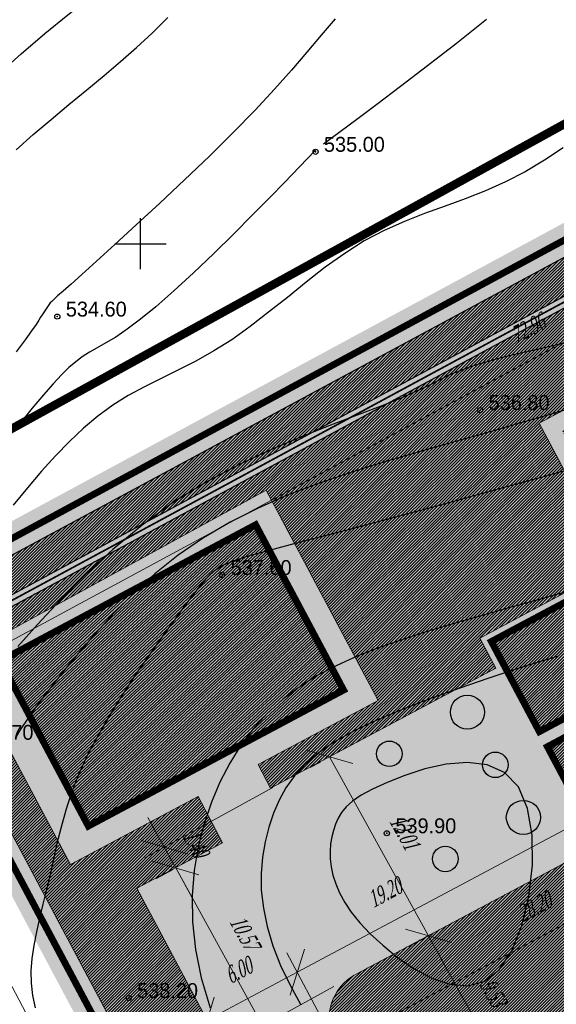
# Model space of a CAD drawing. Extents: x 0 to 361260, y 0 to 4201817.
# Tile 119 of 256: x 360493 to 360524, y 4200305 to 4200363. Entities that reach past the tile are written whole.
import ezdxf

# ---------------------------------------------------------------- set-up
doc = ezdxf.new("R2010")
doc.units = 0
doc.header["$LTSCALE"] = 0.5
doc.header["$MEASUREMENT"] = 0
doc.header["$PDMODE"] = 32
doc.header["$PDSIZE"] = 0.3
doc.linetypes.add('CONTI', pattern=[0])
doc.linetypes.add('STRIH', pattern=[2, 1, -1])
for name, color, linetype in [('(004) Точки рельефа', 7, 'Continuous'), ('0000000000', 7, 'Continuous'), ('GORIZDEFAULT', 32, 'CONTI'), ('PI_TTDEFAULT', 5, 'CONTI'), ('SETKR', 2, 'CONTI'), ('Штрих Стекло', 7, 'Continuous')]:
    doc.layers.add(name, color=color, linetype=linetype)
doc.layers.add('.', color=7, linetype='Continuous', lineweight=15)
doc.styles.add('D-431', font='txt')
doc.styles.add('ESKD1', font='times.ttf', dxfattribs={"width": 0.6, "oblique": 15})
doc.dimstyles.new('GENPLAN', dxfattribs={"dimtxt": 1, "dimasz": 4, "dimexe": 1.3, "dimexo": 1.5, "dimgap": 1.2, "dimtad": 1, "dimzin": 0, "dimdsep": 46, "dimtxsty": 'ESKD1', "dimblk1": 'OBLIQUE', "dimblk2": 'OBLIQUE', "dimtsz": 1, "dimcen": -2, "dimadec": 0, "dimazin": 0, "dimtfac": 0.75, "dimtix": 1, "dimtmove": 0, "dimatfit": 3, "dimfxl": 1, "dimtvp": 1.2, "dimlwd": 0, "dimlwe": 0, "dimarcsym": 0})
pattern_1 = [(85.22837594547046, (8575768.79046306, 421520.720653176), (-0.1245667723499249, 0.01039803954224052), [])]

# ---------------------------------------------------------------- blocks, each defined once
blk = doc.blocks.new('BL_333')
at = {"color": 0}
for p, q in [((0, -1.5), (0, 1.5)), ((-1.5, 0), (1.5, 0))]:
    blk.add_line(p, q, dxfattribs=at)
blk = doc.blocks.new('*D312')
at = {"layer": '0000000000', "color": 0, "linetype": 'Continuous', "lineweight": 0, "transparency": 16777216}
for p, q in [((8604575.807465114, 479945.1760255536), (8604574.662247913, 479947.7622346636)), ((8604548.950507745, 479878.4062145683), (8604575.234856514, 479946.4691301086)), ((8604574.708750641, 479946.6723002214), (8604576.447570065, 479946.0008077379)), ((8604549.523116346, 479877.1131100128), (8604548.377899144, 479879.6993191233)), ((8604548.424401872, 479878.6093846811), (8604550.163221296, 479877.9378921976))]:
    blk.add_line(p, q, dxfattribs=at)
at = {"layer": 'Defpoints', "color": 0, "linetype": 'Continuous', "transparency": 16777216}
for p in [(8604573.309465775, 479947.2126721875, -658.540806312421), (8604575.234856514, 479946.4691301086), (8604547.025117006, 479879.1497566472, 313.4299999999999)]:
    blk.add_point(p, dxfattribs=at)
at = {"layer": '0000000000', "color": 0, "linetype": 'Continuous', "lineweight": 0, "transparency": 16777216, "insert": (8604560.514660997, 479913.0984014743), "char_height": 1, "attachment_point": 5, "rotation": 68.88457407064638, "style": 'ESKD1'}
blk.add_mtext('72.96', dxfattribs=at)
blk = doc.blocks.new('_Oblique')
at = {"color": 0, "linetype": 'ByBlock', "lineweight": -2}
blk.add_line((-0.5, -0.5), (0.5, 0.5), dxfattribs=at)
blk = doc.blocks.new('*D313')
at = {"layer": '0000000000', "color": 0, "linetype": 'Continuous', "lineweight": 0, "transparency": 16777216}
for p, q in [((8604560.248469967, 479919.758782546), (8604558.380786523, 479920.4741555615)), ((8604560.49952745, 479920.414239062), (8604559.783477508, 479918.5447883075)), ((8604558.956941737, 479919.1826273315), (8604561.539998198, 479920.3349377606)), ((8604560.248469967, 479919.758782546), (8604562.396176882, 479918.9361530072)), ((8604561.104648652, 479918.3599977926), (8604563.68770511, 479919.5123082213)), ((8604562.647234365, 479919.5916095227), (8604561.931184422, 479917.7221587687)), ((8604562.396176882, 479918.9361530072), (8604564.263860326, 479918.2207799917))]:
    blk.add_line(p, q, dxfattribs=at)
at = {"layer": 'Defpoints', "color": 0, "linetype": 'Continuous', "transparency": 16777216}
for p in [(8604561.036057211, 479921.8150016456), (8604563.183764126, 479920.9923721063), (8604562.396176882, 479918.9361530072)]:
    blk.add_point(p, dxfattribs=at)
at = {"layer": '0000000000', "color": 0, "linetype": 'Continuous', "lineweight": 0, "transparency": 16777216, "insert": (8604561.934000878, 479920.9444246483), "char_height": 1, "attachment_point": 5, "rotation": 339.041815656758, "style": 'ESKD1'}
blk.add_mtext('2.0', dxfattribs=at)
blk = doc.blocks.new('*D318')
at = {"layer": '0000000000', "color": 0, "linetype": 'Continuous', "lineweight": 0, "transparency": 16777216}
for p, q in [((8604543.092750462, 479873.7089564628), (8604541.92313279, 479870.729254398)), ((8604541.101893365, 479871.3738983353), (8604543.694379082, 479872.5048350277)), ((8604542.398136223, 479871.9393666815), (8604591.052020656, 479852.8413354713)), ((8604591.746634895, 479854.6109252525), (8604590.577017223, 479851.6312231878)), ((8604589.755777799, 479852.275867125), (8604592.348263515, 479853.406803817))]:
    blk.add_line(p, q, dxfattribs=at)
at = {"layer": 'Defpoints', "color": 0, "linetype": 'Continuous', "transparency": 16777216}
for p in [(8604543.640831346, 479875.1052398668, 313.43), (8604592.294715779, 479856.0072086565, 313.43), (8604591.052020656, 479852.8413354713)]:
    blk.add_point(p, dxfattribs=at)
at = {"layer": '0000000000', "color": 0, "linetype": 'Continuous', "lineweight": 0, "transparency": 16777216, "insert": (8604567.349924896, 479863.9822014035), "char_height": 1, "attachment_point": 5, "rotation": 338.5685829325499, "style": 'ESKD1'}
blk.add_mtext('52.27', dxfattribs=at)
blk = doc.blocks.new('*D319')
at = {"layer": '0000000000', "color": 0, "linetype": 'Continuous', "lineweight": 0, "transparency": 16777216}
for p, q in [((8604577.969821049, 479881.6028602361), (8604580.544416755, 479882.7739524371)), ((8604588.176593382, 479878.8462929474), (8604579.257118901, 479882.1884063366)), ((8604579.248032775, 479882.1641571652), (8604578.800980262, 479880.9710577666)), ((8604586.889295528, 479878.2607468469), (8604589.463891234, 479879.4318390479)), ((8604587.979485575, 479878.3202491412), (8604587.720454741, 479877.6289443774))]:
    blk.add_line(p, q, dxfattribs=at)
at = {"layer": 'Defpoints', "color": 0, "linetype": 'Continuous', "transparency": 16777216}
for p in [(8604579.77434659, 479883.5687901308, -658.540806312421), (8604579.257118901, 479882.1884063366), (8604588.50579939, 479879.7248821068, -658.540806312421)]:
    blk.add_point(p, dxfattribs=at)
at = {"layer": '0000000000', "color": 0, "linetype": 'Continuous', "lineweight": 0, "transparency": 16777216, "insert": (8604584.316886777, 479882.1187189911), "char_height": 1, "attachment_point": 5, "rotation": 339.4591030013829, "style": 'ESKD1'}
blk.add_mtext('9.53', dxfattribs=at)
blk = doc.blocks.new('*D320')
at = {"layer": '0000000000', "color": 0, "linetype": 'Continuous', "lineweight": 0, "transparency": 16777216}
for p, q in [((8604566.72267372, 479885.8171490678), (8604569.297269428, 479886.9882412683)), ((8604579.257118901, 479882.1884063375), (8604568.009971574, 479886.4026951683)), ((8604567.793332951, 479885.8245272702), (8604567.553832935, 479885.1853465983)), ((8604577.969821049, 479881.602860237), (8604580.544416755, 479882.773952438)), ((8604579.248032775, 479882.1641571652), (8604578.800980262, 479880.9710577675))]:
    blk.add_line(p, q, dxfattribs=at)
at = {"layer": 'Defpoints', "color": 0, "linetype": 'Continuous', "transparency": 16777216}
for p in [(8604568.319646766, 479887.2291602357, -658.540806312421), (8604568.009971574, 479886.4026951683), (8604579.77434659, 479883.5687901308, -658.540806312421)]:
    blk.add_point(p, dxfattribs=at)
at = {"layer": '0000000000', "color": 0, "linetype": 'Continuous', "lineweight": 0, "transparency": 16777216, "insert": (8604574.233575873, 479885.8969201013), "char_height": 1, "attachment_point": 5, "rotation": 339.4591030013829, "style": 'ESKD1'}
blk.add_mtext('12.01', dxfattribs=at)
blk = doc.blocks.new('*D325')
at = {"layer": '0000000000', "color": 0, "linetype": 'Continuous', "lineweight": 0, "transparency": 16777216}
for p, q in [((8604576.947710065, 479876.3136159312), (8604574.80511352, 479870.6249253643)), ((8604573.97503126, 479871.2581421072), (8604576.55161722, 479872.4248489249)), ((8604575.26332424, 479871.8414955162), (8604595.40366209, 479864.2558098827)), ((8604597.088047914, 479868.7279302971), (8604594.945451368, 479863.0392397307)), ((8604594.11536911, 479863.672456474), (8604596.691955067, 479864.8391632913))]:
    blk.add_line(p, q, dxfattribs=at)
at = {"layer": 'Defpoints', "color": 0, "linetype": 'Continuous', "transparency": 16777216}
for p in [(8604577.476414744, 479877.7173507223, -658.540806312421), (8604597.616752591, 479870.1316650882, 313.43), (8604595.40366209, 479864.2558098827)]:
    blk.add_point(p, dxfattribs=at)
at = {"layer": '0000000000', "color": 0, "linetype": 'Continuous', "lineweight": 0, "transparency": 16777216, "insert": (8604583.525179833, 479870.5571068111), "char_height": 1, "attachment_point": 5, "rotation": 339.3615471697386, "style": 'ESKD1'}
blk.add_mtext('21.52', dxfattribs=at)
blk = doc.blocks.new('*D327')
at = {"layer": '0000000000', "color": 0, "linetype": 'Continuous', "lineweight": 0, "transparency": 16777216}
for p, q in [((8604585.724364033, 479878.1223849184), (8604592.052059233, 479875.6221243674)), ((8604591.405567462, 479874.8023387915), (8604590.280472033, 479877.3973648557)), ((8604590.843019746, 479876.0998518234), (8604588.491339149, 479870.1481849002)), ((8604581.43665498, 479872.9357004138), (8604589.700378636, 479869.6704574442)), ((8604589.053886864, 479868.8506718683), (8604587.928791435, 479871.445697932))]:
    blk.add_line(p, q, dxfattribs=at)
at = {"layer": 'Defpoints', "color": 0, "linetype": 'Continuous', "transparency": 16777216}
for p in [(8604584.329318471, 479878.6736089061, -658.540806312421), (8604580.04160942, 479873.4869244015, -658.540806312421), (8604588.491339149, 479870.1481849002)]:
    blk.add_point(p, dxfattribs=at)
at = {"layer": '0000000000', "color": 0, "linetype": 'Continuous', "lineweight": 0, "transparency": 16777216, "insert": (8604587.823002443, 479873.1102846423), "char_height": 1, "attachment_point": 5, "rotation": 68.43955015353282, "style": 'ESKD1'}
blk.add_mtext('6.40', dxfattribs=at)
blk = doc.blocks.new('*D329')
at = {"layer": '0000000000', "color": 0, "linetype": 'Continuous', "lineweight": 0, "transparency": 16777216}
for p, q in [((8604590.194391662, 479898.7226459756), (8604589.063867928, 479901.3153118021)), ((8604588.953714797, 479900.2842226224), (8604588.419093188, 479900.494175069)), ((8604579.320828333, 479873.7699839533), (8604589.629129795, 479900.0189788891)), ((8604579.8860902, 479872.4736510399), (8604578.755566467, 479875.0663168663)), ((8604578.645413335, 479874.0352276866), (8604578.110791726, 479874.2451801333))]:
    blk.add_line(p, q, dxfattribs=at)
at = {"layer": 'Defpoints', "color": 0, "linetype": 'Continuous', "transparency": 16777216}
for p in [(8604589.629129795, 479900.0189788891), (8604590.349910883, 479899.7359193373, -658.540806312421), (8604580.041609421, 479873.4869244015, -658.540806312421)]:
    blk.add_point(p, dxfattribs=at)
at = {"layer": '0000000000', "color": 0, "linetype": 'Continuous', "lineweight": 0, "transparency": 16777216, "insert": (8604582.883228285, 479887.5195814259), "char_height": 1, "attachment_point": 5, "rotation": 68.55945657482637, "style": 'ESKD1'}
blk.add_mtext('28.20', dxfattribs=at)
blk = doc.blocks.new('*D337')
at = {"layer": '0000000000', "color": 0, "linetype": 'Continuous', "lineweight": 0, "transparency": 16777216}
for p, q in [((8604564.082978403, 479874.9838990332), (8604566.659564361, 479876.1506058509)), ((8604576.947710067, 479876.3136159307), (8604574.805113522, 479870.6249253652)), ((8604565.308411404, 479875.400356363), (8604564.913060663, 479874.3506822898)), ((8604575.263324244, 479871.8414955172), (8604565.371271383, 479875.5672524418)), ((8604573.975031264, 479871.2581421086), (8604576.551617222, 479872.4248489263))]:
    blk.add_line(p, q, dxfattribs=at)
at = {"layer": 'Defpoints', "color": 0, "linetype": 'Continuous', "transparency": 16777216}
for p in [(8604577.476414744, 479877.7173507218, -658.540806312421), (8604565.837116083, 479876.8040911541, -658.540806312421), (8604565.371271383, 479875.5672524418)]:
    blk.add_point(p, dxfattribs=at)
at = {"layer": '0000000000', "color": 0, "linetype": 'Continuous', "lineweight": 0, "transparency": 16777216, "insert": (8604570.920054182, 479875.3047193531), "char_height": 1, "attachment_point": 5, "rotation": 339.3615471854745, "style": 'ESKD1'}
blk.add_mtext('10.57', dxfattribs=at)
blk = doc.blocks.new('*D338')
at = {"layer": '0000000000', "color": 0, "linetype": 'Continuous', "lineweight": 0, "transparency": 16777216}
for p, q in [((8604566.632631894, 479882.8759115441), (8604563.606959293, 479874.8426141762)), ((8604564.065170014, 479876.0591843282), (8604562.193523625, 479876.7641238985)), ((8604562.776877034, 479875.4758309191), (8604565.353462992, 479876.6425377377)), ((8604565.371271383, 479875.5672524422), (8604564.065170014, 479876.0591843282)), ((8604564.082978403, 479874.9838990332), (8604566.659564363, 479876.1506058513)), ((8604565.308411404, 479875.400356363), (8604564.913060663, 479874.3506822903)), ((8604565.371271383, 479875.5672524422), (8604567.242917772, 479874.862312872))]:
    blk.add_line(p, q, dxfattribs=at)
at = {"layer": 'Defpoints', "color": 0, "linetype": 'Continuous', "transparency": 16777216}
for p in [(8604567.161336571, 479884.2796463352, -658.540806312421), (8604565.837116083, 479876.8040911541, -658.540806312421), (8604564.065170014, 479876.0591843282)]:
    blk.add_point(p, dxfattribs=at)
at = {"layer": '0000000000', "color": 0, "linetype": 'Continuous', "lineweight": 0, "transparency": 16777216, "insert": (8604565.320977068, 479877.4135637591), "char_height": 1, "attachment_point": 5, "rotation": 339.3615471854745, "style": 'ESKD1'}
blk.add_mtext('1.40', dxfattribs=at)
blk = doc.blocks.new('*D339')
at = {"layer": '0000000000', "color": 0, "linetype": 'Continuous', "lineweight": 0, "transparency": 16777216}
for p, q in [((8604575.347952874, 479874.2558330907), (8604574.217429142, 479876.8484989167)), ((8604578.645413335, 479874.0352276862), (8604573.572654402, 479876.0273621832)), ((8604574.782691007, 479875.5521660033), (8604572.589477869, 479869.9673816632)), ((8604573.154739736, 479868.6710487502), (8604572.024216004, 479871.2637145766)), ((8604576.452200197, 479868.4504433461), (8604571.379441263, 479870.4425778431))]:
    blk.add_line(p, q, dxfattribs=at)
at = {"layer": 'Defpoints', "color": 0, "linetype": 'Continuous', "transparency": 16777216}
for p in [(8604580.041609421, 479873.4869244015, -658.540806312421), (8604572.589477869, 479869.9673816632), (8604577.848396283, 479867.9021400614, -658.540806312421)]:
    blk.add_point(p, dxfattribs=at)
at = {"layer": '0000000000', "color": 0, "linetype": 'Continuous', "lineweight": 0, "transparency": 16777216, "insert": (8604572.09433366, 479873.3848738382), "char_height": 1, "attachment_point": 5, "rotation": 68.55945657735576, "style": 'ESKD1'}
blk.add_mtext('6.00', dxfattribs=at)
blk = doc.blocks.new('*D340')
at = {"layer": '0000000000', "color": 0, "linetype": 'Continuous', "lineweight": 0, "transparency": 16777216}
for p, q in [((8604582.366434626, 479892.1276515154), (8604581.235910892, 479894.7203173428)), ((8604580.404976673, 479893.972287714), (8604580.591136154, 479893.8991806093)), ((8604574.782690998, 479875.5521660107), (8604581.80117276, 479893.4239844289)), ((8604575.347952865, 479874.2558330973), (8604574.217429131, 479876.8484989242)), ((8604578.645413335, 479874.0352276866), (8604573.57265439, 479876.0273621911))]:
    blk.add_line(p, q, dxfattribs=at)
at = {"layer": 'Defpoints', "color": 0, "linetype": 'Continuous', "transparency": 16777216}
for p in [(8604581.80117276, 479893.4239844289, -658.540806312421), (8604581.80117276, 479893.4239844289), (8604580.04160942, 479873.486924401, -658.540806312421)]:
    blk.add_point(p, dxfattribs=at)
at = {"layer": '0000000000', "color": 0, "linetype": 'Continuous', "lineweight": 0, "transparency": 16777216, "insert": (8604575.64994814, 479882.4388685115), "char_height": 1, "attachment_point": 5, "rotation": 68.55945654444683, "style": 'ESKD1'}
blk.add_mtext('19.20', dxfattribs=at)
blk = doc.blocks.new('купкупкукуу')
at = {"layer": '.', "linetype": 'CONTI', "lineweight": 30}
h = blk.add_hatch(dxfattribs=at)
h.set_pattern_fill('ANSI31', color=72, angle=40.22837594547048)
h.set_pattern_definition(pattern_1)
h.paths.add_polyline_path([(8604572.92001305, 479947.0369500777), (8604571.180780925, 479948.0849667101), (8604561.144011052, 479922.094906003), (8604563.01170153, 479921.3795302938)])
h.paths.add_polyline_path([(8604571.400234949, 479948.6532395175), (8604573.139467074, 479947.6052228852), (8604593.347150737, 479939.4188764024), (8604594.062654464, 479941.2869011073), (8604572.00614241, 479950.2222275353)])
h.paths.add_polyline_path([(8604544.8475506, 479880.0030847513), (8604546.74526003, 479879.2578310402), (8604562.79555193, 479920.8198142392), (8604560.927861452, 479921.5351899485)])
h.paths.add_polyline_path([(8604602.402964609, 479885.1334964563), (8604598.099323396, 479873.6876041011), (8604593.313708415, 479875.420435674), (8604597.682307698, 479886.9259167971)])
h.paths.add_polyline_path([(8604545.790681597, 479875.1204455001), (8604546.594859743, 479877.1681997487), (8604560.5347018, 479871.6938532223), (8604563.641753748, 479879.6056310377), (8604566.49697463, 479878.4843508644), (8604564.41322244, 479873.1782972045), (8604593.581893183, 479861.7234033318), (8604591.754415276, 479857.0699249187)])
edge = h.paths.add_edge_path()
edge.add_arc((8604580.268806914, 479876.6207441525), 2.999999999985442, 158.5594565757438, 248.5594565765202, ccw=False)
edge.add_line((8604577.476414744, 479877.7173507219), (8604597.050441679, 479927.5605315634))
edge.add_line((8604597.050441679, 479927.5605315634), (8604602.687761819, 479925.2767935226))
edge.add_arc((8604601.561350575, 479922.496290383), 3.000000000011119, -20.791630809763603, 67.94660968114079, ccw=False)
edge.add_line((8604604.365983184, 479921.4313791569), (8604604.203674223, 479921.1540685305))
edge.add_line((8604604.203674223, 479921.1540685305), (8604597.688092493, 479923.7128171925))
edge.add_line((8604597.688092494, 479923.7128171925), (8604594.032737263, 479914.4048432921))
edge.add_line((8604594.032737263, 479914.4048432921), (8604600.548318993, 479911.8460946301))
edge.add_line((8604600.548318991, 479911.8460946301), (8604597.624034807, 479904.3997155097))
edge.add_line((8604597.624034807, 479904.3997155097), (8604591.108453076, 479906.9584641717))
edge.add_line((8604591.108453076, 479906.9584641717), (8604588.549704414, 479900.4428824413))
edge.add_line((8604588.549704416, 479900.4428824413), (8604595.065286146, 479897.8841337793))
edge.add_line((8604595.065286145, 479897.8841337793), (8604586.451822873, 479874.2432036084))
edge.add_arc((8604583.642556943, 479875.2958312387), 2.999999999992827, 248.5594565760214, 339.45910299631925, ccw=False)
edge.add_line((8604582.545950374, 479872.5034390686), (8604579.172200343, 479873.8283519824))
h.paths.add_polyline_path([(8604600.167100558, 479893.4700595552), (8604612.452796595, 479925.7988055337), (8604616.289718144, 479924.2447122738), (8604617.922757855, 479928.2765457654), (8604612.500636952, 479930.4727026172), (8604611.576537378, 479928.1911808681), (8604578.40293397, 479941.6301586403), (8604568.486684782, 479916.3794831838), (8604567.555887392, 479916.7450187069), (8604564.631603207, 479909.2986395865), (8604572.077982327, 479906.3743554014), (8604573.474178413, 479905.8260521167), (8604570.184358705, 479897.4488756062), (8604572.045953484, 479896.71780456), (8604566.562920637, 479882.7558437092), (8604565.10389584, 479883.3288205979), (8604568.028180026, 479890.7751997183), (8604554.997016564, 479895.8926970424), (8604548.42440187, 479878.6093846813), (8604547.304973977, 479879.0416822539), (8604573.479464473, 479946.8201214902), (8604597.864741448, 479936.9413877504), (8604598.090023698, 479937.4974883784), (8604593.903352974, 479939.1935529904), (8604594.618856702, 479941.0615776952), (8604619.641049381, 479930.9248226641), (8604616.85754988, 479923.5295685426), (8604604.841488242, 479891.6952075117)])
h = blk.add_hatch(dxfattribs=at)
h.set_pattern_fill('ANSI31', color=4, angle=40.22837594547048)
h.set_pattern_definition(pattern_1)
h.paths.add_polyline_path([(8604570.83252516, 479897.7315065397), (8604575.218951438, 479908.9010752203), (8604580.80373578, 479906.7078620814), (8604576.4173095, 479895.5382934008)])
h.paths.add_polyline_path([(8604575.584486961, 479909.8318726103), (8604579.970913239, 479921.0014412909), (8604585.555697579, 479918.808228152), (8604581.169271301, 479907.6386594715)])
h.paths.add_polyline_path([(8604580.336448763, 479921.932238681), (8604581.798590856, 479925.6554282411), (8604587.383375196, 479923.4622151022), (8604585.921233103, 479919.739025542)])
h.paths.add_polyline_path([(8604586.852030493, 479919.3734900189), (8604588.314172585, 479923.0966795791), (8604593.898956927, 479920.9034664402), (8604592.436814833, 479917.18027688)])
h.paths.add_polyline_path([(8604582.100068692, 479907.2731239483), (8604586.48649497, 479918.4426926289), (8604592.07127931, 479916.24947949), (8604587.684853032, 479905.0799108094)])
h.paths.add_polyline_path([(8604577.34810689, 479895.1727578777), (8604581.734533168, 479906.3423265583), (8604587.319317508, 479904.1491134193), (8604582.932891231, 479892.9795447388)])
h.paths.add_polyline_path([(8604602.20872998, 479886.1699397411), (8604604.19656427, 479891.4052539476), (8604601.391931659, 479892.4701651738), (8604599.40409737, 479887.2348509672)])
at = {"layer": '.', "linetype": 'Continuous', "lineweight": 30, "ltscale": 3}
h = blk.add_hatch(dxfattribs=at)
h.set_pattern_fill('ANSI31', color=30, angle=398.2283759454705)
h.set_pattern_definition([(83.22837594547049, (8575768.79046306, 421520.720653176), (-0.1241280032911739, 0.01473902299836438), [])])
h.paths.add_polyline_path([(8604565.92793612, 479909.8639014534), (8604568.121149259, 479915.4486857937), (8604573.705933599, 479913.2554726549), (8604571.51272046, 479907.6706883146)])
h.paths.add_polyline_path([(8604566.083680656, 479889.927306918), (8604559.867702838, 479874.0989795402), (8604549.637235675, 479878.1410158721), (8604555.84303544, 479893.9434259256)])
h.paths.add_polyline_path([(8604543.158474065, 479877.9805366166), (8604542.244635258, 479875.6535431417), (8604543.640831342, 479875.1052398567), (8604544.55467015, 479877.4322333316)])
h.paths.add_polyline_path([(8604593.45904505, 479868.1691120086), (8604596.453627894, 479867.0410722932), (8604598.498199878, 479872.4687536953), (8604595.503617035, 479873.5967934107)])
h.paths.add_polyline_path([(8604594.680903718, 479914.6874742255), (8604597.970723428, 479923.0646507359), (8604603.555507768, 479920.8714375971), (8604600.265688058, 479912.4942610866)])
h.paths.add_polyline_path([(8604591.39108401, 479906.3102977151), (8604589.197870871, 479900.7255133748), (8604594.782655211, 479898.5323002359), (8604596.97586835, 479904.1170845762)])
at = {"linetype": 'CONTI', "lineweight": 30, "const_width": 0.4}
for points, elevation in [([(8604543.1480335, 479877.9928789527), (8604571.49614631, 479951.3998796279), (8604620.699882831, 479931.4669253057)], -657.5548063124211), ([(8604594.340045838, 479861.4256675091), (8604592.294715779, 479856.0072086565), (8604543.640831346, 479875.1052398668)], 314.4159999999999)]:
    blk.add_lwpolyline(points, dxfattribs=dict(at, elevation=elevation))
at = {"color": 4, "linetype": 'STRIH', "lineweight": 30, "const_width": 0.1, "elevation": -657.5548063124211}
blk.add_lwpolyline([(8604547.025117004, 479879.1497566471), (8604573.309465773, 479947.2126721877), (8604597.970442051, 479937.2222497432)], dxfattribs=at)
at = {"linetype": 'CONTI', "lineweight": 30}
for points, elevation in [([(8604545.502478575, 479874.374148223), (8604573.479464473, 479946.8201214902), (8604597.864741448, 479936.9413877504)], -657.5548063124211), ([(8604560.927861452, 479921.5351899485), (8604544.8475506, 479880.0030847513), (8604546.74526003, 479879.2578310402)], 314.4159999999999), ([(8604546.74526003, 479879.2578310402), (8604562.79555193, 479920.8198142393), (8604560.927861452, 479921.5351899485)], 314.4159999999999)]:
    blk.add_lwpolyline(points, dxfattribs=dict(at, elevation=elevation))
at = {"linetype": 'CONTI', "lineweight": 30, "const_width": 0.4, "elevation": -657.5548063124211}
for points in [[(8604570.83252516, 479897.7315065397), (8604575.218951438, 479908.9010752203), (8604580.80373578, 479906.7078620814), (8604576.4173095, 479895.5382934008)], [(8604577.34810689, 479895.1727578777), (8604581.734533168, 479906.3423265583), (8604587.319317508, 479904.1491134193), (8604582.932891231, 479892.9795447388)], [(8604566.081806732, 479889.922535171), (8604559.867702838, 479874.0989795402), (8604549.628931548, 479878.1198702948), (8604555.84303544, 479893.9434259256)]]:
    blk.add_lwpolyline(points, close=True, dxfattribs=at)
at = {"linetype": 'CONTI', "lineweight": 30}
for centre, radius in [((8604572.455788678, 479893.6578380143, -657.5548063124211), 1), ((8604575.711352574, 479892.3727929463, -657.5548063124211), 0.75), ((8604578.971370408, 479891.0990893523, -657.5548063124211), 1), ((8604570.557230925, 479888.823362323, -657.5548063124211), 0.75), ((8604577.072812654, 479886.264613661, -657.5548063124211), 0.75)]:
    blk.add_circle(centre, radius, dxfattribs=at)
at = {"layer": '0000000000', "linetype": 'Continuous', "lineweight": 0, "elevation": -657.5548063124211}
for points in [[(8604600.167100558, 479893.4700595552), (8604612.452796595, 479925.7988055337), (8604616.289718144, 479924.2447122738), (8604617.922757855, 479928.2765457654), (8604612.500636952, 479930.4727026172), (8604611.576537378, 479928.1911808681), (8604578.40293397, 479941.6301586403), (8604568.486684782, 479916.3794831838), (8604567.555887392, 479916.7450187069), (8604564.631603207, 479909.2986395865), (8604572.077982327, 479906.3743554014), (8604573.474178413, 479905.8260521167), (8604570.184358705, 479897.4488756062), (8604572.045953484, 479896.71780456), (8604566.562920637, 479882.7558437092), (8604565.10389584, 479883.3288205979), (8604568.028180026, 479890.7751997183), (8604554.997016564, 479895.8926970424), (8604548.42440187, 479878.6093846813)], [(8604547.304973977, 479879.0416822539), (8604573.479464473, 479946.8201214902), (8604597.864741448, 479936.9413877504), (8604598.090023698, 479937.4974883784), (8604593.903352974, 479939.1935529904), (8604594.618856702, 479941.0615776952), (8604619.641049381, 479930.9248226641), (8604616.85754988, 479923.5295685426), (8604604.841488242, 479891.6952075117)]]:
    blk.add_lwpolyline(points, dxfattribs=at)
blk.add_lwpolyline([(8604579.172200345, 479873.8283519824, -0.4142135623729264), (8604577.476414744, 479877.7173507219), (8604597.050441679, 479927.5605315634), (8604602.687761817, 479925.2767935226, -0.4077781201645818), (8604604.365983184, 479921.4313791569), (8604604.203674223, 479921.1540685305), (8604597.688092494, 479923.7128171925), (8604594.032737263, 479914.4048432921), (8604600.548318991, 479911.8460946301), (8604597.624034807, 479904.3997155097), (8604591.108453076, 479906.9584641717), (8604588.549704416, 479900.4428824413), (8604595.065286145, 479897.8841337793), (8604586.451822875, 479874.2432036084, -0.4188200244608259), (8604582.545950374, 479872.5034390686)], format="xyb", close=True, dxfattribs=at)
for points in [[(8604566.083680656, 479889.927306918), (8604559.869576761, 479874.1037512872), (8604549.630805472, 479878.1246420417), (8604555.844909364, 479893.9481976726)], [(8604545.790681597, 479875.1204455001), (8604546.594859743, 479877.1681997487), (8604560.5347018, 479871.6938532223), (8604563.641753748, 479879.6056310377), (8604566.49697463, 479878.4843508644), (8604564.41322244, 479873.1782972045), (8604593.581893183, 479861.7234033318), (8604591.754415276, 479857.0699249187)]]:
    blk.add_lwpolyline(points, close=True, dxfattribs=at)
at = {"layer": '0000000000', "color": 5, "linetype": 'Continuous', "lineweight": 0}
dim = blk.add_linear_dim(base=(8604575.234856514, 479946.4691301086, 0.9859999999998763), p1=(8604547.025117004, 479879.1497566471, 314.4159999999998), p2=(8604573.309465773, 479947.2126721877, -657.5548063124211), angle=68.88457407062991, dimstyle='GENPLAN', dxfattribs=at)
dim.commit()
dim.dimension.update_dxf_attribs({"geometry": '*D312', "text_midpoint": (8604562.109933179, 479912.4823436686, 0.9859999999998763), "dimtype": 129})
dim = blk.add_aligned_dim(p1=(8604561.036057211, 479921.8150016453, 0.9859999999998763), p2=(8604563.183764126, 479920.9923721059, 0.9859999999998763), distance=-2.2018925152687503, text='2.0', dimstyle='GENPLAN', dxfattribs=at)
dim.commit()
dim.dimension.update_dxf_attribs({"geometry": '*D313', "text_midpoint": (8604561.934000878, 479920.9444246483, 0.9859999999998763)})
at = {"layer": '0000000000', "linetype": 'Continuous', "lineweight": 0}
for p1, p2, distance, picture, middle in [((8604580.04160942, 479873.4869244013, -657.5548063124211), (8604590.349910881, 479899.7359193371, -657.5548063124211), 0.7743694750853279, '*D329', (8604582.883228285, 479887.5195814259, 0.9859999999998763)), ((8604580.04160942, 479873.4869244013, -657.5548063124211), (8604577.84839628, 479867.902140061, -657.5548063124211), -5.649906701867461, '*D339', (8604572.09433366, 479873.3848738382, 0.9859999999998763)), ((8604543.640831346, 479875.1052398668, 314.4159999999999), (8604592.294715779, 479856.0072086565, 314.4159999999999), -3.4010357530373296, '*D318', (8604567.349924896, 479863.9822014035, 0.9859999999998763))]:
    dim = blk.add_aligned_dim(p1=p1, p2=p2, distance=distance, dimstyle='GENPLAN', dxfattribs=at)
    dim.commit()
    dim.dimension.update_dxf_attribs({"geometry": picture, "text_midpoint": middle})
for base, p1, p2, angle, picture, middle in [((8604581.80117276, 479893.4239844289, 0.9859999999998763), (8604580.04160942, 479873.4869244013, -657.5548063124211), (8604581.80117276, 479893.423984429, -657.5548063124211), 68.55945654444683, '*D340', (8604577.241698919, 479881.8137685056, 0.9859999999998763)), ((8604588.491339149, 479870.1481849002, 0.9859999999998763), (8604584.329318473, 479878.6736089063, -657.5548063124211), (8604580.04160942, 479873.4869244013, -657.5548063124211), 248.4395501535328, '*D327', (8604589.41344155, 479872.4818548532, 0.9859999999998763))]:
    dim = blk.add_linear_dim(base=base, p1=p1, p2=p2, angle=angle, dimstyle='GENPLAN', override={"dimtmove": 1}, dxfattribs=at)
    dim.commit()
    dim.dimension.update_dxf_attribs({"geometry": picture, "text_midpoint": middle, "dimtype": 128})
for base, p1, p2, angle, picture, middle in [((8604568.009971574, 479886.4026951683, 0.9859999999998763), (8604579.77434659, 479883.5687901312, -657.5548063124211), (8604568.319646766, 479887.2291602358, -657.5548063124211), 339.4591030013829, '*D320', (8604574.233575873, 479885.8969201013, 0.9859999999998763)), ((8604564.065170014, 479876.0591843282, 0.9859999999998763), (8604565.837116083, 479876.8040911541, -657.5548063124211), (8604567.161336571, 479884.2796463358, -657.5548063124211), 159.3615471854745, '*D338', (8604565.320977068, 479877.4135637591, 0.9859999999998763)), ((8604579.257118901, 479882.1884063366, 0.9859999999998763), (8604588.50579939, 479879.7248821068, -657.5548063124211), (8604579.77434659, 479883.5687901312, -657.5548063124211), 339.4591030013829, '*D319', (8604584.316886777, 479882.1187189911, 0.9859999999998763)), ((8604565.371271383, 479875.5672524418, 0.9859999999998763), (8604577.476414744, 479877.7173507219, -657.5548063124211), (8604565.837116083, 479876.8040911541, -657.5548063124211), 159.3615471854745, '*D337', (8604570.920054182, 479875.3047193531, 0.9859999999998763))]:
    dim = blk.add_linear_dim(base=base, p1=p1, p2=p2, angle=angle, dimstyle='GENPLAN', override={"dimtmove": 1}, dxfattribs=at)
    dim.commit()
    dim.dimension.update_dxf_attribs({"geometry": picture, "text_midpoint": middle})
dim = blk.add_linear_dim(base=(8604595.40366209, 479864.2558098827, 0.9859999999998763), p1=(8604577.476414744, 479877.7173507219, -657.5548063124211), p2=(8604597.616752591, 479870.1316650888, 314.4159999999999), angle=339.36154716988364, dimstyle='GENPLAN', dxfattribs=at)
dim.commit()
dim.dimension.update_dxf_attribs({"geometry": '*D325', "text_midpoint": (8604582.922423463, 479868.956761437, 0.9859999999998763), "dimtype": 129})

msp = doc.modelspace()

# ---------------------------------------------------------------- hatches: boundary and pattern name
at = {"layer": '.', "linetype": 'Continuous'}
h = msp.add_hatch(color=5, dxfattribs=at)
h.dxf.hatch_style = 1
h.set_gradient(color1=(225, 227, 229), color2=(222, 224, 227), one_color=1, tint=0.8799999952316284)
h.paths.add_polyline_path([(360519.2487734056, 4200275.881589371), (360524.5057662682, 4200278.773648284), (360520.1656064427, 4200286.662902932), (360581.7802041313, 4200320.574120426), (360556.3687228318, 4200368.228286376), (360483.3302199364, 4200328.785797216), (360509.0375153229, 4200280.531517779), (360514.8957603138, 4200283.765912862)])
at = {"layer": 'Штрих Стекло', "linetype": 'Continuous'}
h = msp.add_hatch(color=5, dxfattribs=at)
h.dxf.hatch_style = 1
h.set_gradient(color1=(173, 173, 173), color2=(166, 166, 166), one_color=1, tint=0.6499999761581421)
edge = h.paths.add_edge_path()
edge.add_line((360067.2052575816, 4200806.614921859), (360049.6454798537, 4200796.938291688))
edge.add_arc((360052.0586632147, 4200792.559188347), 4.999999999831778, 32.88523568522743, 118.85774929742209, ccw=False)
edge.add_line((360056.2574622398, 4200795.273978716), (360060.2587233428, 4200789.085474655))
edge.add_line((360060.2587233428, 4200789.085474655), (360069.038612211, 4200793.923789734))
edge.add_line((360069.038612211, 4200793.923789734), (360065.2667255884, 4200799.757534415))
edge.add_arc((360069.6302826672, 4200802.226687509), 5.013715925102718, 118.9259077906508, 209.5036928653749, ccw=False)
edge = h.paths.add_edge_path()
edge.add_line((360236.3169678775, 4200517.230355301), (360498.7966971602, 4200265.224528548))
edge.add_arc((360509.1852170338, 4200276.044817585), 14.99999999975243, 226.1662670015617, 298.8577492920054)
edge.add_line((360516.4247671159, 4200262.907507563), (361136.8857258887, 4200604.823636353))
edge.add_arc((361129.6461758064, 4200617.960946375), 14.99999999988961, 298.8577492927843, 396.4685190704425)
edge.add_line((361141.7089292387, 4200626.876661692), (360736.1892888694, 4201168.805521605))
edge.add_arc((360740.2102066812, 4201171.777426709), 5.000000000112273, 118.85774930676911, 216.4685190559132, ccw=False)
edge.add_line((360737.7970233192, 4201176.15653005), (360731.547375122, 4201172.712549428))
edge.add_line((360731.547375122, 4201172.712549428), (361139.2963785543, 4200625.093518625))
edge.add_arc((361129.6461758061, 4200617.960946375), 11.99999999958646, -61.14225071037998, 36.46851905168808, ccw=False)
edge.add_line((361135.4378158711, 4200607.451098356), (360507.8908595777, 4200266.197248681))
edge.add_line((360507.8908595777, 4200266.197248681), (360237.5115209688, 4200520.464780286))
edge.add_line((360237.5115209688, 4200520.464780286), (360062.8926900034, 4200790.536969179))
edge.add_line((360062.8926900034, 4200790.536969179), (360060.2587233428, 4200789.085474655))
edge.add_line((360060.2587233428, 4200789.085474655), (360234.9922415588, 4200518.835906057))
edge.add_arc((360242.5500797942, 4200523.722528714), 8.999999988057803, 212.8852356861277, 226.1662669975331)
edge = h.paths.add_edge_path(flags=16)
edge.add_line((360274.6239893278, 4200503.308408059), (360634.8323691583, 4200701.80769))
edge.add_arc((360637.245552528, 4200697.428586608), 5.000000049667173, 28.85774977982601, 118.8577490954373, ccw=False)
edge.add_line((360641.6246558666, 4200699.841770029), (360789.9147734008, 4200430.745869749))
edge.add_arc((360785.5356700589, 4200428.33268639), 5.000000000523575, -61.14225068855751, 28.85774927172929, ccw=False)
edge.add_line((360787.948853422, 4200423.953583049), (360511.5984003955, 4200271.665714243))
edge.add_arc((360509.1852170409, 4200276.044817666), 5.000000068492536, 226.8238389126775, 298.85774877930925, ccw=False)
edge.add_line((360505.7639982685, 4200272.398550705), (360273.5686050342, 4200495.328049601))
edge.add_arc((360277.0371726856, 4200498.929304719), 4.999999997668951, 118.857749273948, 226.0752093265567, ccw=False)
h.paths.add_polyline_path([(360274.6239893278, 4200503.308408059), (360631.3290864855, 4200699.877143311), (360780.1018406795, 4200429.905422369), (360509.8323953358, 4200280.9686018)], flags=0)
edge = h.paths.add_edge_path(flags=16)
edge.add_line((360648.8454996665, 4200709.529876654), (360942.9863328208, 4200871.621453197))
edge.add_arc((360945.3995161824, 4200867.242349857), 5.000000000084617, 36.46851905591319, 118.85774930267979, ccw=False)
edge.add_line((360949.4204339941, 4200870.214254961), (361133.6670936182, 4200620.932851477))
edge.add_arc((361129.6461758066, 4200617.960946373), 4.999999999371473, -61.14225071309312, 36.468519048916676, ccw=False)
edge.add_line((361132.0593591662, 4200613.581843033), (360801.9619839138, 4200431.675769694))
edge.add_arc((360799.5488005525, 4200436.054873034), 4.999999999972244, 208.8577492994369, 298.8577493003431, ccw=False)
edge.add_line((360795.1696972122, 4200433.641689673), (360646.8795796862, 4200702.737589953))
edge.add_arc((360651.2586830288, 4200705.150773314), 5.000000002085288, 118.8577493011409, 208.8577492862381, ccw=False)
h.paths.add_polyline_path([(360652.3487825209, 4200711.460423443), (360938.8667793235, 4200869.351299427), (361123.7131026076, 4200619.258565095), (360801.1215367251, 4200441.488702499)], flags=0)
edge = h.paths.add_edge_path(flags=17)
edge.add_line((361139.2963785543, 4200625.093518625), (360731.547375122, 4201172.712549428))
edge.add_line((360731.547375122, 4201172.712549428), (360723.6593490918, 4201168.365711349))
edge.add_arc((360726.0725324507, 4201163.986608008), 4.999999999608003, 36.468519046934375, 118.8577492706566, ccw=False)
edge.add_line((360730.0934502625, 4201166.958513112), (360939.8258154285, 4200883.195548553))
edge.add_arc((360935.8048976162, 4200880.223643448), 5.00000000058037, -61.14225070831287, 36.468519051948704, ccw=False)
edge.add_line((360938.2180809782, 4200875.844540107), (360645.9496796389, 4200714.784800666))
edge.add_arc((360643.5364962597, 4200719.16390395), 4.999999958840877, 208.8577488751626, 298.8577497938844, ccw=False)
edge.add_line((360639.1573929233, 4200716.750720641), (360490.8672755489, 4200985.846620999))
edge.add_arc((360495.2463788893, 4200988.259804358), 4.999999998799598, 118.8577492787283, 208.8577492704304, ccw=False)
edge.add_line((360492.8331955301, 4200992.638907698), (360478.8200648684, 4200984.916720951))
edge.add_arc((360481.2332482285, 4200980.53761761), 5.000000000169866, 28.857749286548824, 118.85774928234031, ccw=False)
edge.add_line((360485.6123515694, 4200982.95080097), (360633.9025628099, 4200713.854730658))
edge.add_arc((360629.523365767, 4200711.441717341), 5.000000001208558, -61.14225073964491, 28.855524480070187, ccw=False)
edge.add_line((360631.9365491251, 4200707.062613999), (360550.4852269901, 4200662.177403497))
edge.add_arc((360548.0720436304, 4200666.556506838), 5.0000000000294, 208.857749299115, 298.85774927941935, ccw=False)
edge.add_line((360543.6929402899, 4200664.143323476), (360395.4028227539, 4200933.239223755))
edge.add_arc((360399.7819260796, 4200935.652407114), 4.999999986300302, 118.85774927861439, 208.857749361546, ccw=False)
edge.add_line((360397.3687427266, 4200940.031510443), (360749.1450546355, 4201133.884150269))
edge.add_arc((360751.5582379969, 4201129.50504693), 4.999999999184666, 36.46851905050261, 118.857749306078, ccw=False)
edge.add_line((360755.5791558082, 4201132.476952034), (360745.9845372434, 4201145.458245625))
edge.add_arc((360741.9636194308, 4201142.48634052), 5.000000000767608, -61.14225069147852, 36.46851905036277, ccw=False)
edge.add_line((360744.3768027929, 4201138.10723718), (360086.3782738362, 4200775.506240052))
edge.add_arc((360084.0424503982, 4200779.927091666), 5.000000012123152, 212.8852357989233, 297.85040703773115, ccw=False)
edge.add_line((360079.8436513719, 4200777.212301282), (360088.5524872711, 4200763.742881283))
edge.add_arc((360092.7512862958, 4200766.457671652), 4.999999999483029, 118.8577492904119, 212.8852356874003, ccw=False)
edge.add_line((360090.3381029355, 4200770.836774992), (360383.3556120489, 4200932.309323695))
edge.add_arc((360385.7687954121, 4200927.930220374), 4.999999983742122, 28.85774913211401, 118.8577494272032, ccw=False)
edge.add_line((360390.1478987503, 4200930.343403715), (360538.4380162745, 4200661.247503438))
edge.add_arc((360534.0589129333, 4200658.834320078), 5.000000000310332, -61.14225058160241, 28.857749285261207, ccw=False)
edge.add_line((360536.4720963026, 4200654.455216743), (360267.3612796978, 4200506.15687931))
edge.add_arc((360264.9480963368, 4200510.535982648), 4.999999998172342, 226.1662669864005, 298.8577493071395, ccw=False)
edge.add_line((360261.4852563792, 4200506.929219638), (360243.3266280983, 4200524.363252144))
edge.add_line((360243.3266281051, 4200524.363252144), (360069.038612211, 4200793.923789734))
edge.add_line((360069.038612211, 4200793.923789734), (360062.8926900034, 4200790.536969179))
edge.add_line((360062.8926900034, 4200790.536969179), (360237.5115209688, 4200520.464780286))
edge.add_line((360237.5115209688, 4200520.464780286), (360507.8908595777, 4200266.197248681))
edge.add_line((360507.8908595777, 4200266.197248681), (361135.4378158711, 4200607.451098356))
edge.add_arc((361129.6461758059, 4200617.960946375), 12.00000000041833, 298.8577492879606, 396.4685190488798)

# ---------------------------------------------------------------- linework, layer by layer
at = {"layer": 'GORIZDEFAULT', "color": 32}
for points in [[(360491.58, 4200359.900002, 533), (360492.98, 4200361.150002, 533), (360494.38, 4200362.339996, 533), (360495.73, 4200363.449997, 533), (360496.98, 4200364.459999, 533), (360498.09, 4200365.339996, 533), (360499, 4200366.07, 533), (360499.75, 4200366.690002, 533), (360500.36, 4200367.220001, 533), (360500.87, 4200367.690002, 533), (360501.3, 4200368.120003, 533), (360501.7, 4200368.559998, 533), (360502.08, 4200369.029999, 533), (360502.47, 4200369.550003, 533), (360502.83, 4200370.129997, 533)], [(360492.69, 4200355.510001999, 533.5), (360493.7, 4200356.410004, 533.5), (360494.74, 4200357.300003, 533.5), (360495.79, 4200358.18, 533.5), (360496.84, 4200359.040001, 533.5), (360497.86, 4200359.879997, 533.5), (360498.83, 4200360.699997, 533.5), (360499.77, 4200361.519997, 533.5), (360500.69, 4200362.370003, 533.5), (360501.6, 4200363.279999, 533.5)], [(360511.44, 4200363.209999, 534.5), (360510.62, 4200362.25, 534.5), (360509.77, 4200361.260001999, 534.5), (360508.87, 4200360.199997, 534.5), (360507.87, 4200359.07, 534.5), (360506.74, 4200357.849998, 534.5), (360505.45, 4200356.529999, 534.5), (360504.05, 4200355.139998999, 534.5), (360502.59, 4200353.75, 534.5), (360501.14, 4200352.379997, 534.5), (360499.75, 4200351.099998, 534.5), (360498.49, 4200349.949997, 534.5), (360497.41, 4200348.970001, 534.5), (360496.56, 4200348.199997, 534.5), (360495.92, 4200347.629997, 534.5), (360495.45, 4200347.209999, 534.5), (360495.13, 4200346.93, 534.5), (360494.91, 4200346.730003, 534.5), (360494.78, 4200346.610001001, 534.5), (360494.68, 4200346.519997, 534.5), (360494.21, 4200345.830002, 534.5), (360494.13, 4200345.690002, 534.5), (360494.03, 4200345.510001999, 534.5), (360493.86, 4200345.260001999, 534.5), (360493.6, 4200344.879997, 534.5), (360493.22, 4200344.360001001, 534.5), (360492.69, 4200343.650002, 534.5)], [(360520.33, 4200363.169998, 535), (360518.57, 4200361.760001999, 535), (360516.87, 4200360.440002, 535), (360515.28, 4200359.230003, 535), (360513.88, 4200358.169998, 535), (360512.71, 4200357.300003, 535), (360510.76, 4200355.839996, 535)], [(360524.84, 4200355.629997, 535.5), (360523.74, 4200354.900002, 535.5), (360522.61, 4200354.230003, 535.5), (360521.45, 4200353.629997, 535.5), (360520.28, 4200353.110001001, 535.5), (360519.09, 4200352.639998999, 535.5), (360517.9, 4200352.209999, 535.5), (360516.7, 4200351.769997, 535.5), (360515.51, 4200351.309998, 535.5), (360514.32, 4200350.779999, 535.5), (360513.15, 4200350.160004, 535.5), (360512, 4200349.43, 535.5), (360510.86, 4200348.620003, 535.5), (360509.73, 4200347.75, 535.5), (360508.63, 4200346.849998, 535.5), (360507.53, 4200345.970001, 535.5), (360506.45, 4200345.129997, 535.5), (360505.37, 4200344.360001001, 535.5), (360504.31, 4200343.699997, 535.5), (360503.26, 4200343.110001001, 535.5), (360502.23, 4200342.589996, 535.5), (360501.22, 4200342.089996, 535.5), (360500.23, 4200341.599998, 535.5), (360499.28, 4200341.080002, 535.5), (360498.37, 4200340.510001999, 535.5), (360497.49, 4200339.870003, 535.5), (360496.64, 4200339.160004, 535.5), (360495.82, 4200338.379997, 535.5), (360495, 4200337.529999, 535.5), (360494.18, 4200336.629997, 535.5), (360493.36, 4200335.660004, 535.5), (360492.51, 4200334.650002, 535.5)], [(360510.29, 4200355.489998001, 535), (360510.25, 4200355.459999, 535), (360508.47, 4200353.599998, 535), (360507.62, 4200352.730003, 535), (360506.6, 4200351.709999, 535), (360505.48, 4200350.589996, 535), (360504.3, 4200349.43, 535), (360503.11, 4200348.290001, 535), (360501.96, 4200347.230003, 535), (360500.91, 4200346.300003, 535), (360500, 4200345.559998, 535), (360499.22, 4200344.980003, 535), (360498.54, 4200344.519997, 535), (360497.96, 4200344.169998, 535), (360497.45, 4200343.879997, 535), (360497, 4200343.620003, 535), (360496.58, 4200343.360001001, 535), (360496.19, 4200343.07, 535), (360495.78, 4200342.720001, 535), (360495.35, 4200342.300003, 535), (360494.86, 4200341.769997, 535), (360494.3, 4200341.120003, 535), (360493.64, 4200340.330002, 535), (360492.85, 4200339.360001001, 535)], [(360525.3, 4200344.239998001, 536.5), (360524.16, 4200343.980003, 536.5), (360523.06, 4200343.730003, 536.5), (360522.01, 4200343.489998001, 536.5), (360521.04, 4200343.25, 536.5), (360520.15, 4200343.010001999, 536.5), (360519.38, 4200342.769997, 536.5), (360518.72, 4200342.519997, 536.5), (360518.13, 4200342.269997, 536.5), (360517.56, 4200341.989998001, 536.5), (360516.94, 4200341.68, 536.5), (360516.22, 4200341.330002, 536.5), (360515.35, 4200340.940002, 536.5), (360514.25, 4200340.489998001, 536.5), (360512.9, 4200339.980003, 536.5), (360511.33, 4200339.389998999, 536.5), (360509.59, 4200338.709999, 536.5), (360507.73, 4200337.93, 536.5), (360505.8, 4200337.029999, 536.5), (360503.85, 4200335.989998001, 536.5), (360501.93, 4200334.809998, 536.5), (360500.1, 4200333.470001, 536.5), (360498.37, 4200332.029999, 536.5), (360496.75, 4200330.540001, 536.5), (360495.28, 4200329.059998, 536.5), (360493.95, 4200327.639998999, 536.5), (360492.79, 4200326.339996, 536.5)], [(360524.92, 4200340.220001, 537), (360523.47, 4200339.800003, 537), (360522.14, 4200339.410004, 537), (360520.97, 4200339.07, 537), (360519.92, 4200338.769997, 537), (360518.93, 4200338.5, 537), (360517.97, 4200338.230003, 537), (360516.97, 4200337.949997, 537), (360515.9, 4200337.639998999, 537), (360514.7, 4200337.279999, 537), (360513.33, 4200336.870003, 537), (360511.83, 4200336.389998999, 537), (360510.24, 4200335.839996, 537), (360508.58, 4200335.199997, 537), (360506.92, 4200334.470001, 537), (360505.27, 4200333.650002, 537), (360503.7, 4200332.730003, 537), (360502.22, 4200331.699997, 537), (360500.85, 4200330.599998, 537), (360499.59, 4200329.449997, 537), (360498.43, 4200328.290001, 537), (360497.38, 4200327.150002, 537), (360496.45, 4200326.059998, 537), (360495.62, 4200325.059998, 537), (360494.91, 4200324.169998, 537), (360494.3, 4200323.379997, 537), (360493.77, 4200322.68, 537), (360493.34, 4200322.059998, 537), (360492.97, 4200321.5, 537), (360492.67, 4200321, 537)], [(360525.22, 4200336.739998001, 537.5), (360523.52, 4200336.269997, 537.5), (360521.72, 4200335.769997, 537.5), (360519.81, 4200335.239998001, 537.5), (360517.84, 4200334.709999, 537.5), (360515.86, 4200334.18, 537.5), (360513.94, 4200333.660004, 537.5), (360512.12, 4200333.18, 537.5), (360510.46, 4200332.75, 537.5), (360509.02, 4200332.370003, 537.5), (360507.85, 4200332.059998, 537.5), (360506.92, 4200331.800003, 537.5), (360506.19, 4200331.599998, 537.5), (360505.63, 4200331.419998, 537.5), (360505.21, 4200331.260001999, 537.5), (360504.87, 4200331.110001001, 537.5), (360504.59, 4200330.949997, 537.5), (360504.33, 4200330.760001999, 537.5), (360504.07, 4200330.540001, 537.5), (360503.8, 4200330.25, 537.5), (360503.48, 4200329.879997, 537.5), (360503.1, 4200329.400002, 537.5), (360502.65, 4200328.800003, 537.5), (360502.09, 4200328.050003, 537.5), (360501.43, 4200327.139998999, 537.5), (360500.69, 4200326.089996, 537.5), (360499.89, 4200324.949997, 537.5), (360499.08, 4200323.730003, 537.5), (360498.29, 4200322.480003, 537.5), (360497.56, 4200321.230003, 537.5), (360496.91, 4200320.019997, 537.5), (360496.38, 4200318.860001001, 537.5), (360495.95, 4200317.760001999, 537.5), (360495.61, 4200316.720001, 537.5), (360495.33, 4200315.720001, 537.5), (360495.09, 4200314.760001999, 537.5), (360494.88, 4200313.839996, 537.5), (360494.68, 4200312.940002, 537.5), (360494.47, 4200312.07, 537.5), (360494.26, 4200311.209999, 537.5), (360494.06, 4200310.379997, 537.5), (360493.88, 4200309.57, 537.5), (360493.73, 4200308.779999, 537.5), (360493.62, 4200308.019997, 537.5), (360493.56, 4200307.279999, 537.5), (360493.57, 4200306.559998, 537.5), (360493.65, 4200305.839996, 537.5), (360493.8, 4200305.120003, 537.5)], [(360524.89, 4200329.510001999, 538.5), (360523.84, 4200329.220001, 538.5), (360522.72, 4200328.910004, 538.5), (360521.56, 4200328.589996, 538.5), (360520.35, 4200328.239998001, 538.5), (360519.1, 4200327.879997, 538.5), (360517.83, 4200327.510001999, 538.5), (360516.54, 4200327.120003, 538.5), (360515.25, 4200326.699997, 538.5), (360513.98, 4200326.260001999, 538.5), (360512.73, 4200325.769997, 538.5), (360511.53, 4200325.230003, 538.5), (360510.39, 4200324.629997, 538.5), (360509.32, 4200323.959999, 538.5), (360508.34, 4200323.220001, 538.5), (360507.45, 4200322.400002, 538.5), (360506.63, 4200321.5, 538.5), (360505.9, 4200320.540001, 538.5), (360505.25, 4200319.489998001, 538.5), (360504.67, 4200318.379997, 538.5), (360504.17, 4200317.190002, 538.5), (360503.74, 4200315.919998, 538.5), (360503.39, 4200314.589996, 538.5), (360503.15, 4200313.190002, 538.5), (360503.04, 4200311.709999, 538.5), (360503.05, 4200310.169998, 538.5), (360503.23, 4200308.550003, 538.5), (360503.57, 4200306.870003, 538.5), (360504.1, 4200305.120003, 538.5)], [(360524.48, 4200325.760001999, 539), (360523.32, 4200325.400002, 539), (360521.94, 4200324.959999, 539), (360520.41, 4200324.459999, 539), (360518.77, 4200323.900002, 539), (360517.1, 4200323.300003, 539), (360515.47, 4200322.669998, 539), (360513.93, 4200322.029999, 539), (360512.56, 4200321.379997, 539), (360511.4, 4200320.730003, 539), (360510.45, 4200320.080002, 539), (360509.67, 4200319.419998, 539), (360509.05, 4200318.739998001, 539), (360508.54, 4200318.040001, 539), (360508.14, 4200317.309998, 539), (360507.81, 4200316.550003, 539), (360507.54, 4200315.730003, 539), (360507.32, 4200314.870003, 539), (360507.16, 4200313.959999, 539), (360507.09, 4200313.010001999, 539), (360507.1, 4200312.019997, 539), (360507.22, 4200310.970001, 539), (360507.44, 4200309.889998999, 539), (360507.78, 4200308.760001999, 539), (360508.23, 4200307.599998, 539), (360508.79, 4200306.440002, 539), (360509.43, 4200305.290001, 539)], [(360514.24, 4200308.790001, 539.5), (360515.11, 4200308.080002, 539.5), (360516.09, 4200307.410004, 539.5), (360517.12, 4200306.860001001, 539.5), (360518.18, 4200306.5, 539.5), (360519.22, 4200306.410004, 539.5), (360520.2, 4200306.660004, 539.5), (360521.08, 4200307.339996, 539.5), (360521.83, 4200308.470001, 539.5), (360522.42, 4200309.959999, 539.5), (360522.82, 4200311.68, 539.5), (360523.03, 4200313.489998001, 539.5), (360523.01, 4200315.260001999, 539.5), (360522.74, 4200316.830002, 539.5), (360522.21, 4200318.089996, 539.5), (360521.4, 4200318.93, 539.5), (360520.38, 4200319.389998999, 539.5), (360519.21, 4200319.529999, 539.5), (360517.96, 4200319.43, 539.5), (360516.71, 4200319.150002, 539.5), (360515.53, 4200318.769997, 539.5), (360514.49, 4200318.349998, 539.5), (360513.64, 4200317.959999, 539.5), (360512.97, 4200317.599998, 539.5), (360512.46, 4200317.25, 539.5), (360512.09, 4200316.919998, 539.5), (360511.81, 4200316.589996, 539.5), (360511.61, 4200316.25, 539.5), (360511.46, 4200315.910004, 539.5), (360511.34, 4200315.540001, 539.5), (360511.24, 4200315.150002, 539.5), (360511.17, 4200314.739998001, 539.5), (360511.14, 4200314.309998, 539.5), (360511.15, 4200313.860001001, 539.5), (360511.21, 4200313.400002, 539.5), (360511.31, 4200312.910004, 539.5), (360511.47, 4200312.400002, 539.5), (360511.69, 4200311.870003, 539.5), (360512, 4200311.309998, 539.5), (360512.39, 4200310.730003, 539.5), (360512.89, 4200310.110001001, 539.5), (360513.5, 4200309.470001, 539.5), (360514.24, 4200308.790001, 539.5)]]:
    msp.add_polyline3d(points, dxfattribs=at)
at = {"layer": 'PI_TTDEFAULT', "color": 5}
for p in [(360510.29, 4200355.400002, 535), (360495.11, 4200345.720001, 534.6), (360519.97, 4200340.230003, 536.8), (360504.8, 4200330.540001, 537.6), (360514.48, 4200315.370003, 539.9), (360499.31, 4200305.690002, 538.2)]:
    msp.add_point(p, dxfattribs=at)

# ---------------------------------------------------------------- block references
at = {"layer": 'SETKR', "color": 92}
msp.add_blockref('BL_333', (360500, 4200350), dxfattribs=at)

# ---------------------------------------------------------------- texts
at = {"layer": '(004) Точки рельефа', "style": 'D-431'}
for s, p in [('535.00', (360510.78, 4200355.400002)), ('534.60', (360495.61, 4200345.720001)), ('536.80', (360520.46, 4200340.230003)), ('537.60', (360505.3, 4200330.540001)), ('536.70', (360490.13, 4200320.860001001)), ('539.90', (360514.98, 4200315.370003)), ('538.20', (360499.8, 4200305.690002))]:
    msp.add_text(s, height=0.875, dxfattribs=at).set_placement(p)

# ---------------------------------------------------------------- next in the draw order: block references
at = {"rotation": 319.4855031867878}
msp.add_blockref('купкупкукуу', (-6492793.210970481, 9425365.440811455, -314.4159999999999), dxfattribs=at)

# ---------------------------------------------------------------- next in the draw order: linework, layer by layer
at = {"color": 0, "ltscale": 0.1490711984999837, "const_width": 0.5}
msp.add_lwpolyline([(360396.7806424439, 4200389.509175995), (360514.4748437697, 4200454.366674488), (360558.0504515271, 4200375.291833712), (360464.9982171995, 4200324.01373267)], close=True, dxfattribs=at)

doc.saveas('drawing.dxf')
